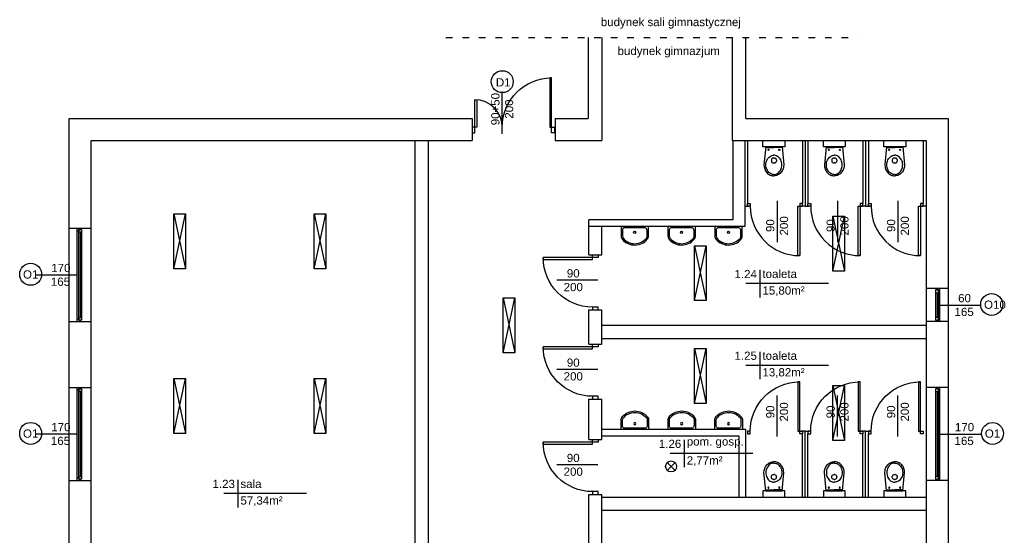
# Model space of a CAD drawing. Header units: millimetres. Extents: x -2994 to 13921, y -9859 to 2415.
# Tile 17 of 47: x -2994 to -1201, y -203 to 737. Entities that reach past the tile are written whole.
import ezdxf
from ezdxf.enums import TextEntityAlignment as Align

# ---------------------------------------------------------------- set-up
doc = ezdxf.new("R2010")
doc.units = ezdxf.units.MM
doc.linetypes.add('ACAD_ISO03W100', pattern=[30, 12, -18])
doc.layers.add('A_sc_istn', color=253, linetype='Continuous', true_color=0x828282)
doc.styles.get("Standard").update_dxf_attribs({"font": 'arial.ttf'})

# ---------------------------------------------------------------- blocks, each defined once
blk = doc.blocks.new('*U38')
for p, q in [((-57.5, 20), (-62.5, 20)), ((-57.5, 17.5), (-57.5, 20)), ((102.5, 20), (-57.5, 20)), ((107.5, 20), (102.5, 20)), ((102.5, 20), (102.5, 17.5)), ((-62.5, 15), (-60, 15)), ((-60, 15), (-60, 17.5)), ((-60, 17.5), (-57.5, 17.5)), ((-55, 17.5), (-60, 17.5)), ((-60, 17.5), (-60, 12.5)), ((-60, 12.5), (-55, 12.5)), ((-55, 12.5), (-55, 17.5)), ((100, 17.5), (-55, 17.5)), ((-55, 15), (100, 15)), ((-55, 12.5), (100, 12.5)), ((-55, 12.5), (100, 12.5)), ((105, 17.5), (100, 17.5)), ((100, 17.5), (100, 12.5)), ((100, 12.5), (105, 12.5)), ((102.5, 17.5), (105, 17.5)), ((105, 17.5), (105, 15)), ((105, 12.5), (105, 17.5)), ((105, 15), (107.5, 15))]:
    blk.add_line(p, q)
for points in [[(-62.5, 20), (-62.5, 15), (-60, 15)], [(107.5, 20), (107.5, 15), (105, 15)]]:
    blk.add_lwpolyline(points)
blk = doc.blocks.new('*U16')
blk.add_lwpolyline([(75, 0), (0, 0)])
for tag, p in [('S', (30, 5)), ('H', (30, -20))]:
    blk.add_attdef(tag, text='', height=15).set_placement(p, align=Align.CENTER)
blk = doc.blocks.new('*U28')
for p, q in [((-2.5, 20), (-7.5, 20)), ((-2.5, 17.5), (-2.5, 20)), ((47.5, 20), (-2.5, 20)), ((52.5, 20), (47.5, 20)), ((47.5, 20), (47.5, 17.5)), ((-7.5, 15), (-5, 15)), ((-5, 15), (-5, 17.5)), ((-5, 17.5), (-2.5, 17.5)), ((0, 17.5), (-5, 17.5)), ((-5, 17.5), (-5, 12.5)), ((-5, 12.5), (0, 12.5)), ((0, 12.5), (0, 17.5)), ((45, 17.5), (0, 17.5)), ((0, 15), (45, 15)), ((0, 12.5), (45, 12.5)), ((0, 12.5), (45, 12.5)), ((50, 17.5), (45, 17.5)), ((45, 17.5), (45, 12.5)), ((45, 12.5), (50, 12.5)), ((47.5, 17.5), (50, 17.5)), ((50, 17.5), (50, 15)), ((50, 12.5), (50, 17.5)), ((50, 15), (52.5, 15))]:
    blk.add_line(p, q)
for points in [[(-7.5, 20), (-7.5, 15), (-5, 15)], [(52.5, 20), (52.5, 15), (50, 15)]]:
    blk.add_lwpolyline(points)
blk = doc.blocks.new('A$C06B75830')
blk.add_lwpolyline([(-72.7, 30), (-94.5, 30), (-94.5, -30), (-73.8, -30)])
blk.add_lwpolyline([(-81, -27), (-73.8, -27, 0.181953), (-68.1, -24.8, 0.455925), (-68.3, 25.1, 0.203273), (-74.3, 27), (-85.8, 27, 0.340204), (-91.5, 22.6), (-91.5, -22.6, 0.429071), (-86.9, -27)], format="xyb", close=True)
blk.add_lwpolyline([(-87.4, -30, 0.01945), (-86.8, -30), (-81, -30), (-73.8, -30, 0.181953), (-66.1, -27.1, 0.455925), (-66.4, 27.4, 0.199786), (-74.5, 30), (-85.8, 30)], format="xyb")
blk.add_circle((-81.5, -0.2), 2.32)
blk = doc.blocks.new('A$C2A952524')
for p, q in [((-6.5, -22.6), (26.5, -19.5)), ((-6.5, -52.4), (-6.5, -22.6)), ((-5, -22.9), (-5, -37.5)), ((9.1, -35.7), (9, -37.5)), ((9.4, -34.3), (9.1, -35.7)), ((10.1, -32.5), (9.4, -34.3)), ((11.1, -30.6), (10.1, -32.5)), ((12.4, -28.9), (11.1, -30.6)), ((14, -27.3), (12.4, -28.9)), ((15.7, -26.1), (14, -27.3)), ((17.3, -25.1), (15.7, -26.1)), ((19.5, -24.2), (17.3, -25.1)), ((17.5, -33), (19.5, -33)), ((21.6, -23.6), (19.5, -24.2)), ((24.4, -23.1), (21.6, -23.6)), ((26.7, -23), (24.4, -23.1)), ((26.5, -19.5), (30.1, -19.8)), ((28.9, -23.1), (26.7, -23)), ((31, -23.5), (28.9, -23.1)), ((30.1, -19.8), (32, -20.2)), ((33.1, -24.1), (31, -23.5)), ((32, -20.2), (33.8, -20.8)), ((35.2, -25), (33.1, -24.1)), ((33.8, -20.8), (35.7, -21.5)), ((36.6, -25.7), (35.2, -25)), ((35.7, -21.5), (37.4, -22.4)), ((38.5, -27), (36.6, -25.7)), ((37.4, -22.4), (39.1, -23.5)), ((40.3, -28.6), (38.5, -27)), ((39.1, -23.5), (40.6, -24.8)), ((41, -29.5), (40.3, -28.6)), ((40.6, -24.8), (42, -26.2)), ((42.2, -31.1), (41, -29.5)), ((42, -26.2), (43.2, -27.7)), ((42.9, -32.5), (42.2, -31.1)), ((43.3, -33.5), (42.9, -32.5)), ((43.2, -27.7), (44.2, -29.2)), ((43.8, -35.3), (43.3, -33.5)), ((44, -37.2), (43.8, -35.3)), ((44.2, -29.2), (45.1, -30.9)), ((45.1, -30.9), (45.7, -32.5)), ((45.7, -32.5), (46.1, -34.2)), ((46.1, -34.2), (46.4, -35.9)), ((-6.5, -52.4), (26.5, -55.5)), ((-5, -52.1), (-5, -37.5)), ((9.1, -39.3), (9, -37.5)), ((9.4, -40.7), (9.1, -39.3)), ((10.1, -42.5), (9.4, -40.7)), ((11.1, -44.4), (10.1, -42.5)), ((12.4, -46.1), (11.1, -44.4)), ((14, -47.7), (12.4, -46.1)), ((14, -37.5), (14, -36.5)), ((14, -37.5), (14, -38.5)), ((15.7, -48.9), (14, -47.7)), ((17.3, -49.9), (15.7, -48.9)), ((19.5, -50.8), (17.3, -49.9)), ((17.5, -42), (19.5, -42)), ((21.6, -51.4), (19.5, -50.8)), ((24.4, -51.9), (21.6, -51.4)), ((23, -36.5), (23, -37.5)), ((23, -38.5), (23, -37.5)), ((26.7, -52), (24.4, -51.9)), ((28.9, -51.9), (26.7, -52)), ((31, -51.5), (28.9, -51.9)), ((33.1, -50.9), (31, -51.5)), ((35.2, -50), (33.1, -50.9)), ((33.8, -54.2), (35.7, -53.5)), ((36.6, -49.4), (35.2, -50)), ((35.7, -53.5), (37.4, -52.6)), ((38.5, -48.1), (36.6, -49.4)), ((37.4, -52.6), (39.1, -51.5)), ((40.3, -46.4), (38.5, -48.1)), ((39.1, -51.5), (40.6, -50.2)), ((41, -45.6), (40.3, -46.4)), ((40.6, -50.2), (42, -48.8)), ((42.2, -43.9), (41, -45.6)), ((42, -48.8), (43.2, -47.4)), ((42.9, -42.5), (42.2, -43.9)), ((43.3, -41.5), (42.9, -42.5)), ((43.2, -47.4), (44.2, -45.8)), ((43.8, -39.7), (43.3, -41.5)), ((44, -37.8), (43.8, -39.7)), ((44, -37.5), (44, -37.2)), ((44, -37.5), (44, -37.8)), ((44.2, -45.8), (45.1, -44.1)), ((45.1, -44.1), (45.7, -42.5)), ((45.7, -42.5), (46.1, -40.8)), ((46.1, -40.8), (46.4, -39.1)), ((46.4, -35.9), (46.5, -37.5)), ((46.4, -39.1), (46.5, -37.5)), ((26.5, -55.5), (30.1, -55.2)), ((30.1, -55.2), (32, -54.8)), ((32, -54.8), (33.8, -54.2))]:
    blk.add_line(p, q)
for centre in [(-0.9, -27.6), (-0.9, -47.4)]:
    blk.add_circle(centre, 0.965)
for centre, start, end in [((17.5, -36.5), 90, 180), ((19.5, -36.5), 0, 90), ((17.5, -38.5), 180, 270), ((19.5, -38.5), 270, 0)]:
    blk.add_arc(centre, 3.5, start, end)
blk = doc.blocks.new('*U15')
blk.add_lwpolyline([(75, 0), (0, 0)])
for tag, p in [('H', (30, 20)), ('S', (30, -5))]:
    blk.add_attdef(tag, text='', height=15, rotation=180).set_placement(p, align=Align.CENTER)
blk = doc.blocks.new('*U47')
for points in [[(35, 900), (35, 0), (0, 0), (0, 900)], [(-50, -50), (0, -50), (0, 0), (-50, 0)], [(950, 0), (950, -50), (900, -50), (900, 0)]]:
    blk.add_lwpolyline(points, close=True)
blk.add_arc((0, 0), 900, 0, 90)
blk = doc.blocks.new('*U26')
for points in [[(35, 900), (35, 0), (0, 0), (0, 900)], [(-50, -100), (0, -100), (0, 0), (-50, 0)], [(950, 0), (950, -100), (900, -100), (900, 0)]]:
    blk.add_lwpolyline(points, close=True)
blk.add_arc((0, 0), 900, 0, 90)
blk = doc.blocks.new('*U37')
blk.add_arc((0, 0), 500, 0, 90)
blk.add_wipeout([(0, 500), (35, 500), (35, 0), (0, 0)])
blk.add_wipeout([(0, 500), (35, 500), (35, 0), (0, 0)])
blk.add_wipeout([(0, 500), (35, 500), (35, 0), (0, 0)])
for points in [[(35, 500), (35, 0), (0, 0), (0, 500)], [(-50, -100), (0, -100), (0, 0), (-50, 0)]]:
    blk.add_lwpolyline(points, close=True)
blk = doc.blocks.new('*U36')
blk.add_arc((0, 0), 900, 0, 90)
blk.add_wipeout([(0, 900), (35, 900), (35, 0), (0, 0)])
blk.add_wipeout([(0, 900), (35, 900), (35, 0), (0, 0)])
blk.add_wipeout([(0, 900), (35, 900), (35, 0), (0, 0)])
for points in [[(35, 900), (35, 0), (0, 0), (0, 900)], [(-50, -100), (0, -100), (0, 0), (-50, 0)]]:
    blk.add_lwpolyline(points, close=True)

msp = doc.modelspace()

# ---------------------------------------------------------------- linework, layer by layer
at = {"layer": 'A_sc_istn', "linetype": 'ACAD_ISO03W100'}
msp.add_lwpolyline([(-2217.849, 704.4), (-1467.849, 704.4)], dxfattribs=at)
at = {"layer": 'A_sc_istn'}
for points in [[(-1958.96, 704.4), (-1958.96, 556.9)], [(-1933.96, 704.4), (-1933.96, 516.9)], [(-1696.942, 704.4), (-1696.942, 516.9)], [(-1671.938, 556.9), (-1671.94, 704.4)], [(-2233.96, -1943.1), (-2903.96, -1943.1), (-2903.96, 556.9), (-2170.46, 556.9)], [(-2170.46, 556.9), (-2170.46, 516.9)], [(-2018.96, 556.902), (-2018.96, 516.902)], [(-2018.96, 556.9), (-1958.96, 556.9)], [(-1671.938, 556.9), (-1303.96, 556.9), (-1303.96, -1218.1)], [(-2273.96, -1903.1), (-2863.96, -1903.1), (-2863.96, 516.9), (-2170.46, 516.9)], [(-2273.96, -299.253), (-2273.96, 516.9)], [(-2249.96, -299.253), (-2249.96, 516.9)], [(-2018.96, 516.902), (-1933.96, 516.9)], [(-1695.937, 516.9), (-1695.937, 371.9), (-1957.96, 371.9)], [(-1673.96, 516.9), (-1673.96, 359.9), (-1957.96, 359.9)], [(-1696.942, 516.9), (-1343.96, 516.9), (-1343.96, -1218.1)], [(-1673.96, 516.9), (-1673.96, 396.9), (-1666.415, 396.9)], [(-1668.96, 516.9), (-1668.96, 401.9), (-1666.415, 401.9)], [(-1563.96, 516.9), (-1563.96, 396.9), (-1571.504, 396.9)], [(-1568.96, 516.9), (-1568.96, 401.9), (-1571.504, 401.9)], [(-1563.96, 516.9), (-1563.96, 396.9), (-1556.415, 396.9)], [(-1558.96, 516.9), (-1558.96, 401.9), (-1556.415, 401.9)], [(-1453.96, 516.9), (-1453.96, 396.9), (-1461.504, 396.9)], [(-1458.96, 516.9), (-1458.96, 401.9), (-1461.504, 401.9)], [(-1453.96, 516.9), (-1453.96, 396.9), (-1446.415, 396.9)], [(-1448.96, 516.9), (-1448.96, 401.9), (-1446.415, 401.9)], [(-1343.96, 516.9), (-1343.96, 396.9), (-1351.504, 396.9)], [(-1348.96, 516.9), (-1348.96, 401.9), (-1351.504, 401.9)], [(-2713.387, 382.837), (-2692.174, 282.837)], [(-2713.387, 282.837), (-2692.174, 382.837)], [(-2457.768, 382.837), (-2436.555, 282.837)], [(-2457.768, 282.837), (-2436.555, 382.837)], [(-1513.333, 378.531), (-1492.12, 278.531)], [(-1513.333, 278.531), (-1492.12, 378.531)], [(-1957.96, 308.268), (-1957.96, 371.9)], [(-1933.96, 308.268), (-1933.96, 359.9)], [(-2903.96, 356.9), (-2863.96, 356.9)], [(-1765.464, 325.046), (-1744.251, 225.046)], [(-1765.464, 225.046), (-1744.251, 325.046)], [(-1957.96, 308.268), (-1933.96, 308.268)], [(-1646.794, 280.872), (-1646.794, 230.872)], [(-1521.794, 255.872), (-1671.794, 255.872)], [(-1303.956, 246.9), (-1343.956, 246.9)], [(-2113.6, 229.828), (-2092.387, 129.828)], [(-2113.6, 129.828), (-2092.387, 229.828)], [(-1957.96, 145.611), (-1957.96, 208.268)], [(-1957.96, 208.268), (-1933.96, 208.268)], [(-1933.96, 145.611), (-1933.96, 208.268)], [(-2903.957, 186.9), (-2863.957, 186.9)], [(-1933.96, 179.9), (-1343.96, 179.9)], [(-1303.956, 186.9), (-1343.956, 186.9)], [(-1957.96, 145.611), (-1933.96, 145.611)], [(-1933.96, 155.9), (-1343.96, 155.9)], [(-1765.464, 137.555), (-1744.251, 37.555)], [(-1765.464, 37.555), (-1744.251, 137.555)], [(-1646.794, 131.816), (-1646.794, 81.816)], [(-1521.794, 106.816), (-1671.794, 106.816)], [(-2713.387, 82.837), (-2692.174, -17.163)], [(-2713.387, -17.163), (-2692.174, 82.837)], [(-2457.768, 82.837), (-2436.555, -17.163)], [(-2457.768, -17.163), (-2436.555, 82.837)], [(-2903.96, 66.9), (-2863.96, 66.9)], [(-1513.333, 69.99), (-1492.12, -30.01)], [(-1513.333, -30.01), (-1492.12, 69.99)], [(-1303.96, 66.9), (-1343.96, 66.9)], [(-1957.96, -28.125), (-1957.96, 45.611)], [(-1957.96, 45.611), (-1933.96, 45.611)], [(-1933.96, -28.125), (-1933.96, 45.611)], [(-1671.937, -133.1), (-1671.937, -10.1), (-1933.96, -10.1)], [(-1563.96, -133.1), (-1563.96, -13.1), (-1571.504, -13.1)], [(-1563.96, -133.1), (-1563.96, -13.1), (-1556.415, -13.1)], [(-1453.96, -133.1), (-1453.96, -13.1), (-1461.504, -13.1)], [(-1453.96, -133.1), (-1453.96, -13.1), (-1446.415, -13.1)], [(-1957.96, -28.125), (-1933.96, -28.125)], [(-1683.937, -133.1), (-1683.937, -22.1), (-1933.96, -22.1)], [(-1784.56, -28.768), (-1784.56, -78.768)], [(-1568.96, -133.1), (-1568.96, -18.1), (-1571.504, -18.1)], [(-1558.96, -133.1), (-1558.96, -18.1), (-1556.415, -18.1)], [(-1458.96, -133.1), (-1458.96, -18.1), (-1461.504, -18.1)], [(-1448.96, -133.1), (-1448.96, -18.1), (-1446.415, -18.1)], [(-1659.56, -53.768), (-1809.56, -53.768)], [(-1815.077, -70.233), (-1800.935, -84.375)], [(-1800.935, -70.233), (-1815.077, -84.375)], [(-2903.957, -103.1), (-2863.957, -103.1)], [(-2597.053, -101.802), (-2597.053, -151.802)], [(-1303.962, -103.1), (-1343.962, -103.1)], [(-2472.053, -126.802), (-2622.053, -126.802)], [(-1957.96, -678.101), (-1957.96, -128.125)], [(-1957.96, -128.125), (-1933.96, -128.125)], [(-1933.96, -678.101), (-1933.96, -128.125)], [(-1933.96, -133.1), (-1343.96, -133.1)], [(-1933.96, -157.1), (-1343.96, -157.1)]]:
    msp.add_lwpolyline(points, dxfattribs=at)
for points in [[(-1640.872, 505.302), (-1640.872, 516.9), (-1601.012, 516.9), (-1601.012, 505.302)], [(-1530.872, 505.302), (-1530.872, 516.9), (-1491.012, 516.9), (-1491.012, 505.302)], [(-1420.872, 505.302), (-1420.872, 516.9), (-1381.012, 516.9), (-1381.012, 505.302)], [(-2692.174, 382.837), (-2692.174, 282.837), (-2713.387, 282.837), (-2713.387, 382.837)], [(-2436.555, 382.837), (-2436.555, 282.837), (-2457.768, 282.837), (-2457.768, 382.837)], [(-1492.12, 378.531), (-1492.12, 278.531), (-1513.333, 278.531), (-1513.333, 378.531)], [(-1744.251, 325.046), (-1744.251, 225.046), (-1765.464, 225.046), (-1765.464, 325.046)], [(-2092.387, 229.828), (-2092.387, 129.828), (-2113.6, 129.828), (-2113.6, 229.828)], [(-1744.251, 137.555), (-1744.251, 37.555), (-1765.464, 37.555), (-1765.464, 137.555)], [(-2692.174, 82.837), (-2692.174, -17.163), (-2713.387, -17.163), (-2713.387, 82.837)], [(-2436.555, 82.837), (-2436.555, -17.163), (-2457.768, -17.163), (-2457.768, 82.837)], [(-1492.12, 69.99), (-1492.12, -30.01), (-1513.333, -30.01), (-1513.333, 69.99)], [(-1640.872, -121.502), (-1640.872, -133.1), (-1601.012, -133.1), (-1601.012, -121.502)], [(-1530.872, -121.502), (-1530.872, -133.1), (-1491.012, -133.1), (-1491.012, -121.502)], [(-1420.872, -121.502), (-1420.872, -133.1), (-1381.012, -133.1), (-1381.012, -121.502)]]:
    msp.add_lwpolyline(points, close=True, dxfattribs=at)
for centre, radius in [((-2973.861, 272.918), 20), ((-1224.4, 217.801), 20), ((-2973.861, -17.082), 20), ((-1222.916, -17.11), 20), ((-1808.006, -77.304), 10)]:
    msp.add_circle(centre, radius, dxfattribs=at)

# ---------------------------------------------------------------- block references
at = {"layer": 'A_sc_istn', "rotation": 270}
for name, p in [('A$C2A952524', (-1583.457, 498.771)), ('A$C2A952524', (-1473.457, 498.771)), ('A$C2A952524', (-1363.457, 498.771)), ('*U28', (-1338.955, 239.4)), ('*U38', (-1338.955, 4.4))]:
    msp.add_blockref(name, p, dxfattribs=at)
at = {"layer": 'A_sc_istn'}
for name, p, xscale, yscale, zscale, rotation in [('*U47', (-1573.96, 396.9), 0.1, 0.1, 0.1, 180), ('*U47', (-1463.96, 396.9), 0.1, 0.1, 0.1, 180), ('*U47', (-1353.96, 396.9), 0.1, 0.1, 0.1, 180), ('A$C06B75830', (-1874.155, 281.335), 0.8333333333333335, 0.8333333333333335, 0.8333333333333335, 270), ('A$C06B75830', (-1788.824, 281.335), 0.8333333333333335, 0.8333333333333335, 0.8333333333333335, 270), ('A$C06B75830', (-1703.495, 281.335), 0.8333333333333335, 0.8333333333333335, 0.8333333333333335, 270), ('*U26', (-1950.96, 303.268), -0.1, 0.1, 0.1, 90), ('*U26', (-1950.96, 140.611), -0.1, 0.1, 0.1, 90), ('A$C06B75830', (-1873.978, 68.653), -0.8333333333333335, 0.8333333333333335, 0.8333333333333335, 270), ('A$C06B75830', (-1788.647, 68.653), -0.8333333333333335, 0.8333333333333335, 0.8333333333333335, 270), ('A$C06B75830', (-1703.318, 68.653), -0.8333333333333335, 0.8333333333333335, 0.8333333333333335, 270), ('*U26', (-1950.96, -33.125), -0.1, 0.1, 0.1, 90)]:
    msp.add_blockref(name, p, dxfattribs=dict(at, xscale=xscale, yscale=yscale, zscale=zscale, rotation=rotation))
at = {"layer": 'A_sc_istn', "linetype": 'ACAD_ISO03W100'}
ref = msp.add_blockref('*U15', (-1615.089, 331.683), dxfattribs=dict(at, xscale=-1, rotation=270))
ref.add_attrib('S', '90', dxfattribs={"layer": '0', "height": 15, "rotation": 90}).set_placement((-1620.089, 361.556), align=Align.CENTER)
ref.add_attrib('H', '200', dxfattribs={"layer": '0', "height": 15, "rotation": 90}).set_placement((-1595.089, 361.187), align=Align.CENTER)
ref = msp.add_blockref('*U15', (-1505.089, 331.683), dxfattribs=dict(at, xscale=-1, rotation=270))
ref.add_attrib('S', '90', dxfattribs={"layer": '0', "height": 15, "rotation": 90}).set_placement((-1510.089, 361.556), align=Align.CENTER)
ref.add_attrib('H', '200', dxfattribs={"layer": '0', "height": 15, "rotation": 90}).set_placement((-1485.089, 361.187), align=Align.CENTER)
ref = msp.add_blockref('*U15', (-1395.089, 331.683), dxfattribs=dict(at, xscale=-1, rotation=270))
ref.add_attrib('S', '90', dxfattribs={"layer": '0', "height": 15, "rotation": 90}).set_placement((-1400.089, 361.556), align=Align.CENTER)
ref.add_attrib('H', '200', dxfattribs={"layer": '0', "height": 15, "rotation": 90}).set_placement((-1375.089, 361.187), align=Align.CENTER)
at = {"layer": 'A_sc_istn', "xscale": -1}
for name, p, rotation in [('*U38', (-2868.964, 294.4), 90), ('*U38', (-2868.964, 4.4), 90), ('A$C2A952524', (-1583.457, -114.971), 270), ('A$C2A952524', (-1473.457, -114.971), 270), ('A$C2A952524', (-1363.457, -114.971), 270)]:
    msp.add_blockref(name, p, dxfattribs=dict(at, rotation=rotation))
at = {"layer": 'A_sc_istn', "linetype": 'ACAD_ISO03W100'}
ref = msp.add_blockref('*U16', (-2888.963, 271.9), dxfattribs=dict(at, xscale=-1))
ref.add_attrib('S', '170', dxfattribs={"layer": '0', "height": 15}).set_placement((-2918.894, 276.9), align=Align.CENTER)
ref.add_attrib('H', '165', dxfattribs={"layer": '0', "height": 15}).set_placement((-2919.586, 251.9), align=Align.CENTER)
for p in [(-2016.177, 262.138), (-2016.177, 99.482), (-2016.177, -74.254)]:
    msp.add_blockref('*U16', p, dxfattribs=at).add_auto_attribs({'S': '90', 'H': '200'})
ref = msp.add_blockref('*U16', (-1243.956, 216.872), dxfattribs=dict(at, xscale=-1))
ref.add_attrib('S', '60', dxfattribs={"layer": '0', "height": 15}).set_placement((-1273.887, 221.872), align=Align.CENTER)
ref.add_attrib('H', '165', dxfattribs={"layer": '0', "height": 15}).set_placement((-1274.579, 196.872), align=Align.CENTER)
at = {"layer": 'A_sc_istn', "xscale": -0.1, "yscale": 0.1, "zscale": 0.1}
for p in [(-1573.96, -13.1), (-1463.96, -13.1), (-1353.96, -13.1)]:
    msp.add_blockref('*U47', p, dxfattribs=at)
at = {"layer": 'A_sc_istn', "linetype": 'ACAD_ISO03W100', "rotation": 270}
for p in [(-1615.089, 52.118), (-1505.089, 52.118), (-1395.089, 52.118)]:
    msp.add_blockref('*U15', p, dxfattribs=at).add_auto_attribs({'S': '90', 'H': '200'})
at = {"layer": 'A_sc_istn', "linetype": 'ACAD_ISO03W100'}
ref = msp.add_blockref('*U16', (-2888.963, -18.1), dxfattribs=dict(at, xscale=-1))
ref.add_attrib('S', '170', dxfattribs={"layer": '0', "height": 15}).set_placement((-2918.894, -13.1), align=Align.CENTER)
ref.add_attrib('H', '165', dxfattribs={"layer": '0', "height": 15}).set_placement((-2919.586, -38.1), align=Align.CENTER)
ref = msp.add_blockref('*U16', (-1243.956, -18.128), dxfattribs=dict(at, xscale=-1))
ref.add_attrib('S', '170', dxfattribs={"layer": '0', "height": 15}).set_placement((-1273.887, -13.128), align=Align.CENTER)
ref.add_attrib('H', '165', dxfattribs={"layer": '0', "height": 15}).set_placement((-1274.579, -38.128), align=Align.CENTER)

# ---------------------------------------------------------------- texts
at = {"layer": 'A_sc_istn', "char_height": 30}
for s, width, insert, attachment_point in [('{\\H0.5x;budynek sali gimnastycznej}', 407.34999, (-1936.034, 720.571), 7), ('{\\H0.5x;budynek gimnazjum}', 232.59527, (-1905.521, 667.897), 7), ('{\\H0.5x;O1}', 232.59527, (-2987.832, 264.922), 7), ('{\\H0.5x;1.24}', 232.59527, (-1651.794, 265.872), 9), ('{\\H0.5x;toaleta}', 232.59527, (-1641.794, 265.872), 7), ('{\\H0.5x;15,80m²}', 232.59527, (-1641.794, 250.872), 1), ('{\\H0.5x;O10}', 232.59527, (-1238.371, 209.804), 7), ('{\\H0.5x;1.25}', 232.59527, (-1651.794, 116.816), 9), ('{\\H0.5x;toaleta}', 232.59527, (-1641.794, 116.816), 7), ('{\\H0.5x;13,82m²}', 232.59527, (-1641.794, 101.816), 1), ('{\\H0.5x;O1}', 232.59527, (-2987.832, -25.078), 7), ('{\\H0.5x;O1}', 232.59527, (-1236.887, -25.107), 7), ('{\\H0.5x;1.26}', 232.59527, (-1789.56, -43.768), 9), ('{\\H0.5x;pom. gosp.}', 232.59527, (-1779.56, -43.768), 7), ('{\\H0.5x;2,77m²}', 232.59527, (-1779.56, -58.768), 1), ('{\\H0.5x;1.23}', 232.59527, (-2602.053, -116.802), 9), ('{\\H0.5x;sala}', 232.59527, (-2592.053, -116.802), 7), ('{\\H0.5x;57,34m²}', 232.59527, (-2592.053, -131.802), 1)]:
    msp.add_mtext_dynamic_manual_height_columns(s, width=width, gutter_width=12.5, heights=[0], dxfattribs=dict(at, insert=insert, attachment_point=attachment_point))

# ---------------------------------------------------------------- next in the draw order: block references
at = {"layer": 'A_sc_istn', "xscale": 0.1, "yscale": 0.1, "zscale": 0.1}
msp.add_blockref('*U37', (-2165.46, 540.915), dxfattribs=at)

# ---------------------------------------------------------------- next in the draw order: block references
at = {"layer": 'A_sc_istn', "xscale": -0.1, "yscale": 0.1, "zscale": 0.1}
msp.add_blockref('*U36', (-2025.46, 540.915), dxfattribs=at)

# ---------------------------------------------------------------- next in the draw order: linework, layer by layer
at = {"layer": 'A_sc_istn'}
msp.add_circle((-2115.46, 623.915), 20, dxfattribs=at)

# ---------------------------------------------------------------- next in the draw order: block references
at = {"layer": 'A_sc_istn', "rotation": 270}
msp.add_blockref('*U15', (-2115.46, 603.915), dxfattribs=at).add_auto_attribs({'S': '90+50', 'H': '200'})

# ---------------------------------------------------------------- next in the draw order: texts
at = {"layer": 'A_sc_istn', "insert": (-2127.003, 615.144), "char_height": 30, "attachment_point": 7}
msp.add_mtext_dynamic_manual_height_columns('{\\H0.5x;D1}', width=232.59527, gutter_width=12.5, heights=[0], dxfattribs=at)

doc.saveas('drawing.dxf')
